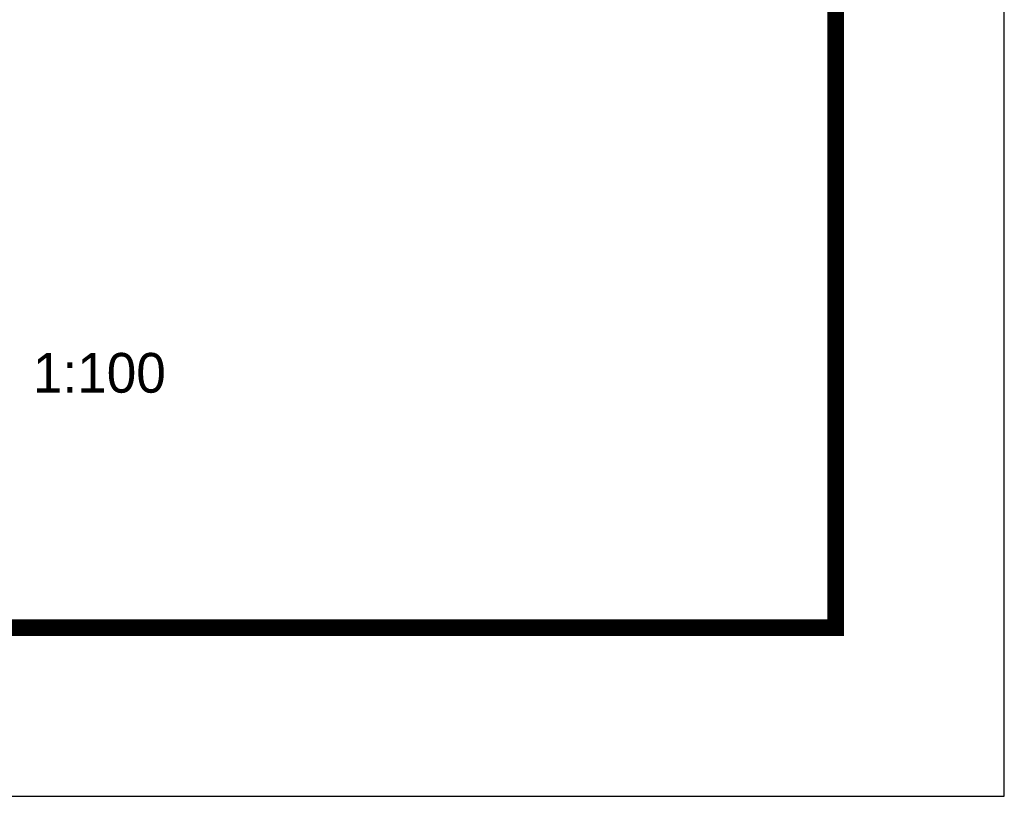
# Model space of a CAD drawing. Extents: x 447288 to 563800, y -194684 to 241749.
# Tile 85 of 91: x 557964 to 563800, y 118547 to 123151. Entities that reach past the tile are written whole.
import ezdxf
from ezdxf.enums import TextEntityAlignment as Align

# ---------------------------------------------------------------- set-up
doc = ezdxf.new("R2010")
doc.units = 0
doc.header["$LTSCALE"] = 1000
for name, color, linetype in [('C-SHEET-TEXT', 7, 'Continuous'), ('jz-g2#$0$PUB_TITLE', 4, 'Continuous'), ('PUB_DIM', 3, 'Continuous'), ('PUB_TITLE', 4, 'Continuous')]:
    doc.layers.add(name, color=color, linetype=linetype)
doc.styles.add('_ST64S-1', font='txt')

# ---------------------------------------------------------------- blocks, each defined once
blk = doc.blocks.new('jz-g2#')
at = {"layer": 'jz-g2#$0$PUB_TITLE'}
blk.add_lwpolyline([(458699.9, 118546.8), (563799.9, 118546.8), (563799.9, 177946.8), (458699.9, 177946.8)], close=True, dxfattribs=at)
at = {"layer": 'jz-g2#$0$PUB_TITLE', "const_width": 100}
blk.add_lwpolyline([(461199.9, 119546.8), (562799.9, 119546.8), (562799.9, 176946.8), (461199.9, 176946.8)], close=True, dxfattribs=at)

msp = doc.modelspace()

# ---------------------------------------------------------------- block references
at = {"layer": 'PUB_DIM'}
msp.add_blockref('jz-g2#', (0, 0), dxfattribs=at)

# ---------------------------------------------------------------- next in the draw order: linework, layer by layer
at = {"layer": 'PUB_TITLE'}
msp.add_lwpolyline([(458699.9, 118546.8), (563799.9, 118546.8), (563799.9, 177946.8), (458699.9, 177946.8)], close=True, dxfattribs=at)

# ---------------------------------------------------------------- next in the draw order: texts
at = {"layer": 'C-SHEET-TEXT', "style": '_ST64S-1'}
msp.add_text('1:100', height=235.51, dxfattribs=at).set_placement((558041.7, 121175.4), align=Align.TOP_LEFT)

doc.saveas('drawing.dxf')
